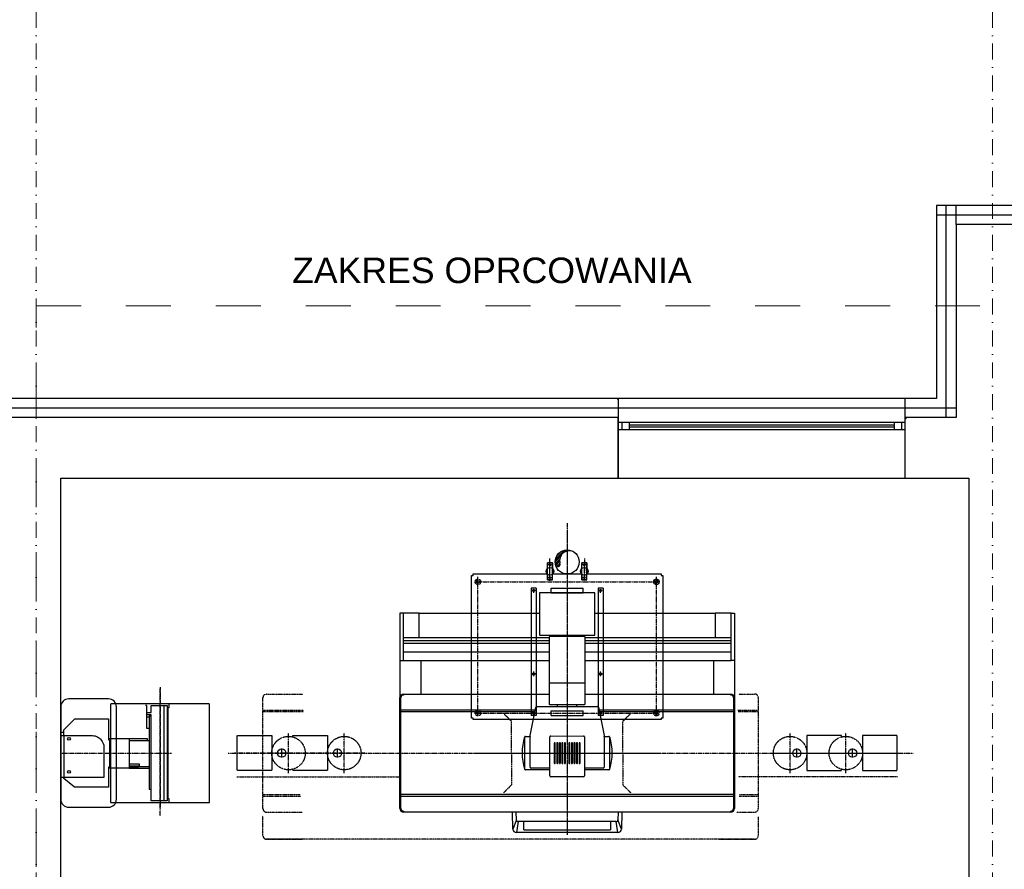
# Model space of a CAD drawing. Header units: millimetres. Extents: x -25785 to 64215, y 1802 to 45092.
# Tile 36 of 53: x 14887 to 21070, y 33071 to 38405. Entities that reach past the tile are written whole.
import ezdxf

# ---------------------------------------------------------------- set-up
doc = ezdxf.new("R2010")
doc.units = ezdxf.units.MM
doc.header["$MEASUREMENT"] = 0
for name, pattern in [('AXES', [2, 1.25, -0.25, 0.25, -0.25]), ('CACHE', [0.375, 0.25, -0.125]), ('CONTINU', [0]), ('DASHDOTX2', [2, 1, -0.5, 0, -0.5]), ('DASHED', [0.75, 0.5, -0.25]), ('DISCONTINU', [0.75, 0.5, -0.25]), ('DOT_CENTER', [2, 1.25, -0.25, 0.25, -0.25]), ('PHANTOM', [2.5, 1.25, -0.25, 0.25, -0.25, 0.25, -0.25]), ('Przerywana', [564.444447, 282.222223, -282.222223])]:
    doc.linetypes.add(name, pattern=pattern)
for name, color, linetype in [('0_35___________', 7, 'Continuous'), ('Cienka', 8, 'Continuous'), ('ENCOMBREMENT', 3, 'DISCONTINU'), ('LOC', 4, 'CONTINU'), ('PLAN', 7, 'CONTINU'), ('RESERV', 2, 'CONTINU'), ('RESERVATIONS', 2, 'Continuous'), ('Stolarka', 4, 'Continuous'), ('T-ELEVATRIC', 2, 'Continuous'), ('Ściany', 2, 'Continuous')]:
    doc.layers.add(name, color=color, linetype=linetype)
doc.layers.add('Osie', color=6, linetype='DASHDOTX2', lineweight=15)
doc.layers.add('TECHNOLOGIA', color=8, linetype='Continuous', lineweight=18)
doc.styles.add('FDBES', font='simplex.shx')
doc.linetypes.add('BATTING', pattern='A,0.0001,-0.1,[134,ltypeshp.shx,S=0.1,R=0,X=-0.1,Y=0],-0.2,[134,ltypeshp.shx,S=0.1,R=180,X=0.1,Y=0],-0.1', length=0.4001)

# ---------------------------------------------------------------- blocks, each defined once
blk = doc.blocks.new('*X9')
at = {"color": 0}
for p, q in [((25156, 12737), (25282, 12864)), ((25158, 12748), (25272, 12862)), ((25260, 12832), (25292, 12865)), ((25281, 12845), (25302, 12865)), ((25318, 12855), (25327, 12864)), ((25328, 12856), (25334, 12862)), ((25337, 12856), (25341, 12861)), ((25154, 12718), (25220, 12783)), ((25155, 12727), (25232, 12805)), ((25156, 12693), (25209, 12746)), ((25157, 12685), (25208, 12737)), ((25175, 12792), (25228, 12845)), ((25345, 12856), (25348, 12859)), ((25159, 12678), (25208, 12728)), ((25161, 12672), (25209, 12720)), ((25175, 12659), (25213, 12697)), ((25182, 12657), (25215, 12691)), ((25191, 12657), (25215, 12682))]:
    blk.add_line(p, q, dxfattribs=at)
blk = doc.blocks.new('A$C037368EF')
at = {"layer": 'RESERV', "color": 6}
blk.add_circle((75.5, 75.5), 75.5, dxfattribs=at)
at = {"layer": 'RESERV'}
for centre, radius, start, end in [((90.1, 83.4), 62, 68.21938, 194.88856), ((16.7, 60.8), 15, 195.62079, 26.82851)]:
    blk.add_arc(centre, radius, start, end, dxfattribs=at)
at = {"layer": 'RESERV', "color": 2, "xscale": 0.5, "yscale": 0.5, "zscale": 0.5}
blk.add_blockref('*X9', (-12576.8, -6282.1), dxfattribs=at)
blk = doc.blocks.new('A$C39C95289')
at = {"layer": 'RESERVATIONS', "color": 6, "linetype": 'Continuous'}
for p, q in [((-600, 10), (-600, 905)), ((-600, 905), (-590, 905)), ((-590, 905), (-590, 915)), ((-590, 915), (-123, 915)), ((-93, 915), (93, 915)), ((123, 915), (590, 915)), ((590, 915), (590, 905)), ((590, 905), (600, 905)), ((600, 905), (600, 10)), ((-590, 10), (-600, 10)), ((-590, 0), (-590, 10)), ((590, 0), (-590, 0)), ((600, 10), (590, 10)), ((590, 10), (590, 0))]:
    blk.add_line(p, q, dxfattribs=at)
blk = doc.blocks.new('PlaqueT90CE')
at = {"layer": 'RESERVATIONS', "color": 6, "linetype": 'AXES'}
for p, q in [((0, 1442.6), (0, -512.6)), ((-587.8, 0), (587.8, 0))]:
    blk.add_line(p, q, dxfattribs=at)
at = {"layer": 'RESERVATIONS', "color": 6, "linetype": 'Continuous'}
for p, q in [((-93, 1195), (-123, 1195)), ((-123, 1087), (-123, 1195)), ((-93, 1087), (-93, 1195)), ((93, 1087), (93, 1195)), ((123, 1195), (93, 1195)), ((123, 1087), (123, 1195)), ((-93, 1087), (-123, 1087)), ((123, 1087), (93, 1087))]:
    blk.add_line(p, q, dxfattribs=at)
at = {"layer": 'RESERVATIONS', "color": 2, "linetype": 'DOT_CENTER'}
for p, q in [((-96.1, 1181), (-120.3, 1181)), ((-113.4, 1181), (-102.6, 1181)), ((-108, 1081.6), (-108, 1222.3)), ((-108, 1088.6), (-108, 1186.4)), ((-108, 1175.6), (-108, 1186.4)), ((119.9, 1181), (95.7, 1181)), ((102.6, 1181), (113.4, 1181)), ((108, 1222.3), (108, 1081.6)), ((108, 1088.6), (108, 1186.4)), ((108, 1175.6), (108, 1186.4)), ((-95.9, 1101), (-120.3, 1101)), ((-113.4, 1101), (-102.6, 1101)), ((-108, 1095.6), (-108, 1106.4)), ((120.1, 1101), (95.7, 1101)), ((102.6, 1101), (113.4, 1101)), ((108, 1095.6), (108, 1106.4))]:
    blk.add_line(p, q, dxfattribs=at)
at = {"layer": 'RESERVATIONS', "color": 3, "linetype": 'AXES'}
for p, q in [((-578.5, 1075), (574.4, 1075)), ((-560, 236.6), (-560, 1107.3)), ((560, 236.6), (560, 1107.3)), ((-195.8, 1021), (-224.2, 1021)), ((-210, 1006.8), (-210, 1035.2)), ((224.2, 1021), (195.8, 1021)), ((210, 1006.8), (210, 1035.2)), ((-195.8, 497), (-224.2, 497)), ((-210, 482.8), (-210, 511.2)), ((224.2, 497), (195.8, 497)), ((210, 482.8), (210, 511.2)), ((-578.5, 251), (574.4, 251)), ((-195.8, 251), (-224.2, 251)), ((-210, 236.8), (-210, 265.2)), ((224.2, 251), (195.8, 251)), ((210, 236.8), (210, 265.2))]:
    blk.add_line(p, q, dxfattribs=at)
at = {"layer": 'RESERVATIONS', "color": 2}
for p, q in [((-195, 1036), (-225, 1036)), ((-225, 1036), (-225, 236)), ((-195, 1036), (-195, 236)), ((-100, 1006), (-100, 1036)), ((100, 1006), (100, 1036)), ((225, 1036), (195, 1036)), ((195, 1036), (195, 236)), ((225, 1036), (225, 236)), ((-100, 236), (-100, 266)), ((100, 236), (100, 266)), ((-195, 236), (-225, 236)), ((225, 236), (195, 236))]:
    blk.add_line(p, q, dxfattribs=at)
at = {"layer": 'RESERVATIONS'}
for p, q in [((-100, 1036), (100, 1036)), ((-100, 1036), (100, 1036)), ((-100, 1006), (100, 1006)), ((-100, 1006), (100, 1006)), ((-100, 266), (100, 266)), ((-100, 236), (100, 236))]:
    blk.add_line(p, q, dxfattribs=at)
at = {"layer": 'RESERVATIONS', "color": 2, "linetype": 'Continuous'}
for centre, radius in [((-108, 1181), 4.5), ((108, 1181), 4.5), ((-108, 1101), 4.5), ((108, 1101), 4.5), ((-210, 1021), 6.8), ((210, 1021), 6.8), ((-210, 497), 6.8), ((210, 497), 6.8), ((-210, 251), 6.8), ((210, 251), 6.8)]:
    blk.add_circle(centre, radius, dxfattribs=at)
at = {"layer": 'RESERVATIONS', "color": 6, "linetype": 'DASHED'}
for centre, radius in [((-560, 1075), 17.5), ((-560, 1075), 9.5), ((560, 1075), 17.5), ((560, 1075), 9.5), ((-560, 251), 17.5), ((-560, 251), 9.5), ((560, 251), 17.5), ((560, 251), 9.5)]:
    blk.add_circle(centre, radius, dxfattribs=at)
at = {"layer": 'RESERVATIONS'}
for name, p in [('A$C037368EF', (-75.5, 1124.5)), ('A$C39C95289', (0, 210))]:
    blk.add_blockref(name, p, dxfattribs=at)
blk = doc.blocks.new('Table ELEVATRICE T90CE')
at = {"layer": 'PLAN', "color": 6, "linetype": 'AXES'}
for p, q in [((0, 1380), (0, -512.6)), ((-2128.6, 0), (2173.4, 0))]:
    blk.add_line(p, q, dxfattribs=at)
at = {"layer": 'PLAN', "color": 4}
for p, q in [((-173, 1006), (-173, 741)), ((173, 1006), (-173, 1006)), ((173, 741), (173, 1006)), ((-173, 741), (-60, 741)), ((-114, 726.5), (-114, 435.5)), ((108, 732.5), (-108, 732.5)), ((60, 741), (173, 741)), ((114, 435.5), (114, 726.5)), ((-114, 435.5), (-114, 311.5)), ((114, 311.5), (114, 435.5)), ((-231.6, 110), (-196.9, 288.1)), ((-191.1, 293), (0, 293)), ((-108, 305.5), (108, 305.5)), ((0, 293), (191.1, 293)), ((196.9, 288.1), (231.6, 110)), ((-261.4, 105), (-237.5, 105)), ((-232.6, 104.9), (-232.5, 105)), ((-232.4, 105.6), (-231.6, 110)), ((-231.6, 109.9), (-231.6, 110)), ((-108, -101), (-108, 101.2)), ((-102.1, 107.2), (0, 109)), ((0, 109), (102.1, 107.2)), ((108, 101.2), (108, -101)), ((231.6, 110), (232.4, 105.6)), ((231.6, 110), (231.6, 109.9)), ((232.5, 105), (232.6, 104.9)), ((237.5, 105), (261.4, 105)), ((-114, -105), (-261.4, -105)), ((-108, -111), (-108, -101)), ((-108, -142.2), (-108, -111)), ((108, -101), (108, -111)), ((108, -111), (108, -142.2)), ((261.4, -105), (114, -105)), ((0, -150), (-102.1, -148.2)), ((102.1, -148.2), (0, -150))]:
    blk.add_line(p, q, dxfattribs=at)
at = {"layer": 'PLAN', "color": 4, "linetype": 'Continuous'}
for p, q in [((-1030, 878), (-1050, 878)), ((-1050, 878), (-1050, 581)), ((-930, 878), (-1030, 878)), ((-930, 878), (-173, 878)), ((173, 878), (930, 878)), ((1030, 878), (930, 878)), ((1030, 878), (1050, 878)), ((1050, 878), (1050, 581)), ((-1050, 581), (-1050, 348.5)), ((1050, 581), (1050, 348.5)), ((-1050, -348.5), (-1050, 348.5)), ((-1028, 370.5), (-114, 370.5)), ((114, 370.5), (1028, 370.5)), ((1050, 348.5), (1050, -348.5)), ((1028, -370.5), (-1028, -370.5)), ((-340.5, -477.2), (-342.4, -370.5)), ((342.4, -370.5), (340.5, -477.2)), ((0, -498.8), (-318.5, -498.8)), ((318.5, -498.8), (0, -498.8))]:
    blk.add_line(p, q, dxfattribs=at)
at = {"layer": 'PLAN', "color": 2, "linetype": 'Continuous'}
for p, q in [((-1030, 878), (-1030, 725)), ((-930, 725), (-930, 878)), ((930, 878), (930, 725)), ((1030, 725), (1030, 878)), ((-1030, 725), (-114, 725)), ((-1030, 725), (-1030, 705)), ((-114, 705), (-1030, 705)), ((-1030, 705), (-1030, 690)), ((-1030, 690), (-114, 690)), ((-1030, 690), (-1030, 581)), ((114, 725), (1030, 725)), ((1030, 705), (114, 705)), ((114, 690), (1030, 690)), ((1030, 690), (1030, 725)), ((1030, 581), (1030, 690)), ((-1030, 636), (-114, 636)), ((114, 636), (1030, 636)), ((-1050, 581), (-1030, 581)), ((-1030, 581), (-114, 581)), ((-918, 581), (-918, 370.5)), ((114, 581), (1030, 581)), ((918, 581), (918, 370.5)), ((1050, 581), (1030, 581)), ((-200.4, 270.5), (-1044, 270.5)), ((1044, 270.5), (200.4, 270.5)), ((-1044, -270.5), (1044, -270.5)), ((-319, -418.7), (-319.8, -370.5)), ((319.8, -370.5), (319, -418.7)), ((-271.5, -430.5), (-307, -430.5)), ((307, -430.5), (-271.5, -430.5))]:
    blk.add_line(p, q, dxfattribs=at)
at = {"layer": 'PLAN', "color": 2}
for p, q in [((-60, 741), (60, 741)), ((-60, 741), (-60, 732.5)), ((60, 741), (60, 732.5)), ((-108, 441.5), (108, 441.5)), ((-265.7, -103.1), (-265.7, 103.1)), ((-232.5, -89), (-232.5, 104.4)), ((232.5, 104.4), (232.5, -89)), ((265.7, 103.1), (265.7, -103.1)), ((-114, -95), (-226.5, -95)), ((226.5, -95), (114, -95))]:
    blk.add_line(p, q, dxfattribs=at)
at = {"layer": 'PLAN', "color": 2, "linetype": 'DASHED'}
for p, q in [((-1910, -348.5), (-1910, 348.5)), ((-1888, 370.5), (-1659.5, 370.5)), ((1078.4, 370.5), (1178, 370.5)), ((1200, 348.5), (1200, -348.5)), ((-1910, 270.5), (-1655.1, 270.5)), ((-1910, 260.5), (-1655.6, 260.5)), ((1072.6, 270.5), (1200, 270.5)), ((1073.2, 260.5), (1200, 260.5)), ((-1910, -260.5), (-1674.2, -260.5)), ((-1910, -270.5), (-1672.6, -270.5)), ((1081, -270.5), (1200, -270.5)), ((1082.1, -260.5), (1200, -260.5)), ((-1888, -370.5), (-1663.7, -370.5)), ((1065.9, -370.5), (1178, -370.5)), ((-1910, -518.5), (-1910, -394.4)), ((1200, -401), (1200, -518.5)), ((1178, -540.5), (-1888, -540.5)), ((-1888, -540.5), (-1663.7, -540.5)), ((953.7, -540.5), (1178, -540.5))]:
    blk.add_line(p, q, dxfattribs=at)
at = {"layer": 'PLAN', "color": 3, "linetype": 'Continuous'}
for p, q in [((-1044, -348.5), (-1044, 348.5)), ((-1028, 370.5), (-1028, 364.5)), ((1028, 364.5), (1028, 370.5)), ((1044, 348.5), (1044, -348.5)), ((-1044, 260.5), (-202.3, 260.5)), ((202.3, 260.5), (1044, 260.5)), ((-81.5, 61.5), (-81.5, -61.5)), ((-74.5, -61.5), (-74.5, 61.5)), ((-65.5, 61.5), (-65.5, -61.5)), ((-58.5, -61.5), (-58.5, 61.5)), ((-49.5, 61.5), (-49.5, -61.5)), ((-42.5, -61.5), (-42.5, 61.5)), ((-33.5, 61.5), (-33.5, -61.5)), ((-26.5, -61.5), (-26.5, 61.5)), ((-17.5, 61.5), (-17.5, -61.5)), ((-10.5, -61.5), (-10.5, 61.5)), ((10.5, 61.5), (10.5, -61.5)), ((17.5, -61.5), (17.5, 61.5)), ((26.5, 61.5), (26.5, -61.5)), ((33.5, -61.5), (33.5, 61.5)), ((42.5, 61.5), (42.5, -61.5)), ((49.5, -61.5), (49.5, 61.5)), ((58.5, 61.5), (58.5, -61.5)), ((65.5, -61.5), (65.5, 61.5)), ((74.5, 61.5), (74.5, -61.5)), ((81.5, -61.5), (81.5, 61.5)), ((1044, -260.5), (-1044, -260.5)), ((-1028, -364.5), (-1028, -370.5)), ((1028, -370.5), (1028, -364.5)), ((-319, -418.7), (-340.5, -477.2)), ((-307, -430.5), (-318.5, -498.8)), ((-271.5, -481.2), (-271.5, -430.5)), ((271.5, -430.5), (271.5, -481.2)), ((318.5, -498.8), (307, -430.5)), ((340.5, -477.2), (319, -418.7)), ((-271.5, -481.2), (0, -481.2)), ((0, -481.2), (271.5, -481.2))]:
    blk.add_line(p, q, dxfattribs=at)
at = {"layer": 'PLAN', "color": 6, "linetype": 'PHANTOM'}
for p, q in [((-400, 250), (-350, 200)), ((350, 200), (400, 250)), ((-350, 0), (-350, 200)), ((350, 0), (350, 200)), ((-350, 0), (-350, -200)), ((350, 0), (350, -200)), ((-350, -200), (-400, -250)), ((350, -200), (400, -250))]:
    blk.add_line(p, q, dxfattribs=at)
at = {"layer": 'PLAN', "color": 7, "linetype": 'Continuous'}
for p, q in [((-60, 293), (-60, 305.5)), ((60, 293), (60, 305.5))]:
    blk.add_line(p, q, dxfattribs=at)
at = {"layer": 'PLAN', "color": 3, "linetype": 'AXES'}
for p, q in [((-1749.7, -125.3), (-1749.7, 125.3)), ((-1399.7, -125.3), (-1399.7, 125.3)), ((1399.7, -125.3), (1399.7, 125.3)), ((1749.7, -125.3), (1749.7, 125.3)), ((-1265.4, 0), (-2087.9, 0)), ((1276.3, 0), (2108, 0))]:
    blk.add_line(p, q, dxfattribs=at)
at = {"layer": 'PLAN', "color": 2, "linetype": 'CACHE'}
for p, q in [((-1722, 101.3), (-1722, 110)), ((-1722, 110), (-1505, 110)), ((-1505, 110), (-1505, -110)), ((1722, 110), (1505, 110)), ((1505, 110), (1505, -110)), ((1722, 101.3), (1722, 110)), ((-1722, -110), (-1722, -101.3)), ((-1505, -110), (-1722, -110)), ((1505, -110), (1722, -110)), ((1722, -110), (1722, -101.3))]:
    blk.add_line(p, q, dxfattribs=at)
at = {"layer": 'PLAN', "color": 3}
for p, q in [((-1792, -28.3), (-1792, 28.3)), ((-1442, -28.3), (-1442, 28.3)), ((1442, -28.3), (1442, 28.3)), ((1792, -28.3), (1792, 28.3))]:
    blk.add_line(p, q, dxfattribs=at)
at = {"layer": 'PLAN', "color": 6, "linetype": 'DISCONTINU'}
for p, q in [((-2075, -150), (-1050, -150)), ((2075, -150), (1075, -150))]:
    blk.add_line(p, q, dxfattribs=at)
at = {"layer": 'PLAN', "color": 4}
for points in [[(-600, 878), (-600, 1115), (-590, 1115), (-590, 1125), (-123, 1125), (-123, 1195), (-93, 1195), (-93, 1125), (93, 1125), (93, 1195), (123, 1195), (123, 1125), (590, 1125), (590, 1115), (600, 1115), (600, 878)], [(-123, 1125), (-123, 1087), (-93, 1087), (-93, 1125)], [(93, 1125), (93, 1087), (123, 1087), (123, 1125)]]:
    blk.add_lwpolyline(points, dxfattribs=at)
at = {"layer": 'PLAN', "color": 2, "linetype": 'CACHE'}
for points in [[(-1855, -110), (-2072, -110), (-2072, 110), (-1855, 110)], [(1855, -110), (2072, -110), (2072, 110), (1855, 110)]]:
    blk.add_lwpolyline(points, close=True, dxfattribs=at)
at = {"layer": 'PLAN', "color": 7, "linetype": 'Continuous'}
for centre in [(-108, 1141), (108, 1141)]:
    blk.add_circle(centre, 24, dxfattribs=at)
at = {"layer": 'PLAN', "color": 2, "linetype": 'CACHE'}
for centre in [(-1749.7, 0), (-1399.7, 0), (1399.7, 0), (1749.7, 0)]:
    blk.add_circle(centre, 105, dxfattribs=at)
at = {"layer": 'PLAN', "color": 3}
for centre in [(-1792, 0), (-1442, 0), (1442, 0), (1792, 0)]:
    blk.add_circle(centre, 25.9, dxfattribs=at)
at = {"layer": 'PLAN', "color": 4}
for centre, radius, start, end in [((-108, 726.5), 6, 90, 180), ((108, 726.5), 6, 0, 90), ((-108, 435.5), 6, 90, 180), ((108, 435.5), 6, 0, 90), ((-108, 311.5), 6, 180, 270), ((108, 311.5), 6, 270, 0), ((-191.1, 287), 6, 90, 169), ((191.1, 287), 6, 11, 90), ((45, 0), 328, 162.09417, 197.90583), ((-261.4, 99), 6, 136.27663, 162.09417), ((-261.4, 99), 6, 90, 136.27663), ((-237.5, 111), 6, 270, 349), ((-226.5, 104.4), 6, 169, 180), ((-102, 101.2), 6, 91, 180), ((102, 101.2), 6, 0, 89), ((237.5, 111), 6, 191, 270), ((226.5, 104.4), 6, 0, 11), ((261.4, 99), 6, 43.72337, 90), ((261.4, 99), 6, 17.90583, 43.72337), ((-45, 0), 328, 342.09417, 17.90583), ((-261.4, -99), 6, 197.90583, 223.72337), ((-261.4, -99), 6, 223.72337, 270), ((-114, -111), 6, 0, 90), ((114, -111), 6, 90, 180), ((261.4, -99), 6, 270, 316.27663), ((261.4, -99), 6, 316.27663, 342.09417), ((-102, -142.2), 6, 180, 269), ((102, -142.2), 6, 271, 0)]:
    blk.add_arc(centre, radius, start, end, dxfattribs=at)
at = {"layer": 'PLAN', "color": 2, "linetype": 'DASHED'}
for centre, start, end in [((-1888, 348.5), 90, 180), ((1178, 348.5), 0, 90), ((-1888, -348.5), 180, 270), ((1178, -348.5), 270, 0), ((-1888, -518.5), 180, 270), ((1178, -518.5), 270, 0)]:
    blk.add_arc(centre, 22, start, end, dxfattribs=at)
at = {"layer": 'PLAN', "color": 4, "linetype": 'Continuous'}
for centre, start, end in [((-1028, 348.5), 90, 180), ((1028, 348.5), 0, 90), ((-1028, -348.5), 180, 270), ((1028, -348.5), 270, 0), ((-318.5, -476.8), 181, 270), ((318.5, -476.8), 270, 359)]:
    blk.add_arc(centre, 22, start, end, dxfattribs=at)
at = {"layer": 'PLAN', "color": 3, "linetype": 'Continuous'}
for centre, radius, start, end in [((-1028, 348.5), 16, 90, 180), ((1028, 348.5), 16, 0, 90), ((-78, 61.5), 3.5, 0, 180), ((-62, 61.5), 3.5, 0, 180), ((-46, 61.5), 3.5, 0, 180), ((-30, 61.5), 3.5, 0, 180), ((-14, 61.5), 3.5, 0, 180), ((14, 61.5), 3.5, 0, 180), ((30, 61.5), 3.5, 0, 180), ((46, 61.5), 3.5, 0, 180), ((62, 61.5), 3.5, 0, 180), ((78, 61.5), 3.5, 0, 180), ((-78, -61.5), 3.5, 180, 0), ((-62, -61.5), 3.5, 180, 0), ((-46, -61.5), 3.5, 180, 0), ((-30, -61.5), 3.5, 180, 0), ((-14, -61.5), 3.5, 180, 0), ((14, -61.5), 3.5, 180, 0), ((30, -61.5), 3.5, 180, 0), ((46, -61.5), 3.5, 180, 0), ((62, -61.5), 3.5, 180, 0), ((78, -61.5), 3.5, 180, 0), ((-1028, -348.5), 16, 180, 270), ((1028, -348.5), 16, 270, 0)]:
    blk.add_arc(centre, radius, start, end, dxfattribs=at)
at = {"layer": 'PLAN', "color": 2}
for centre, start, end in [((-226.5, -89), 180, 270), ((-114, -101), 0, 90), ((226.5, -89), 270, 0)]:
    blk.add_arc(centre, 6, start, end, dxfattribs=at)
at = {"layer": 'PLAN'}
blk.add_arc((114, -101), 6, 90, 180, dxfattribs=at)
at = {"layer": 'PLAN', "color": 2, "linetype": 'Continuous'}
for centre, start, end in [((-307, -418.5), 181, 270), ((307, -418.5), 270, 359)]:
    blk.add_arc(centre, 12, start, end, dxfattribs=at)
at = {"layer": 'RESERVATIONS'}
blk.add_blockref('PlaqueT90CE', (0, 0), dxfattribs=at)
blk = doc.blocks.new('A$C07BB6E94')
at = {"layer": 'ENCOMBREMENT'}
blk.add_line((0, 81.2), (0, 707.1), dxfattribs=at)
at = {"layer": 'PLAN', "color": 3, "linetype": 'AXES'}
for p, q in [((623.3, 808.2), (623.3, 46.5)), ((623.3, 0), (623.3, 803.9)), ((0, 394.8), (696.4, 394.8))]:
    blk.add_line(p, q, dxfattribs=at)
at = {"layer": 'PLAN', "color": 6, "linetype": 'Continuous'}
for p, q in [((646.7, 694.6), (646.7, 94.8)), ((541.6, 623.5), (556.2, 623.5)), ((19.2, 524.8), (0, 524.8)), ((430.1, 474.5), (487.2, 474.5)), ((487.2, 474.5), (556.2, 474.5)), ((556.2, 307.6), (488.5, 307.6))]:
    blk.add_line(p, q, dxfattribs=at)
at = {"layer": 'PLAN', "color": 6}
for p, q in [((556.2, 628.8), (567.6, 628.8)), ((430.1, 487), (487.2, 487)), ((487.2, 487), (541.8, 487)), ((541.8, 487), (541.8, 474.5)), ((430.1, 326.6), (488.2, 326.6)), ((430.1, 315.3), (492.2, 315.3)), ((488.2, 326.6), (492.2, 326.6)), ((492.2, 326.6), (492.2, 307.6)), ((430.1, 307.6), (488.5, 307.6)), ((430.1, 299.3), (488.5, 299.3)), ((488.5, 299.3), (556.2, 299.3))]:
    blk.add_line(p, q, dxfattribs=at)
at = {"layer": 'PLAN', "color": 2, "linetype": 'CACHE'}
blk.add_line((19.2, 504.7), (19.2, 243.1), dxfattribs=at)
blk.add_lwpolyline([(313.3, 84.8), (933.3, 84.8), (933.3, 704.8), (313.3, 704.8)], close=True, dxfattribs=at)
at = {"layer": 'PLAN', "color": 6, "linetype": 'Continuous'}
for points in [[(556.4, 549.4), (541.6, 549.4), (541.6, 648.7), (541.6, 694.6), (532, 694.6)], [(669.2, 694.6), (669.2, 94.8), (567.6, 94.8), (567.6, 635.1), (541.6, 635.1), (541.6, 649.2), (567.6, 649.2), (567.6, 694.6), (669.2, 694.6)], [(556.2, 628.8), (556.2, 167.8), (568, 167.8)], [(269.9, 443.7), (269.9, 242.4), (0, 242.4), (0, 504.6), (199.8, 504.6), (208.7, 503.7), (216, 502.2), (223.9, 499.8), (230.4, 497), (237.2, 493), (244, 487.8), (249.7, 482.2), (255.6, 474.9), (260.1, 467.5), (264.2, 459.3), (267.7, 450.4), (269.9, 443.7)], [(300.5, 487), (430.1, 487), (430.1, 299.3), (300.1, 299.3)]]:
    blk.add_lwpolyline(points, dxfattribs=at)
at = {"layer": 'PLAN', "color": 4}
blk.add_lwpolyline([(659.5, 706.8), (678.8, 706.8), (678.8, 678.8), (672.8, 678.8), (672.8, 110.8), (678.8, 110.8), (678.8, 82.8), (659.5, 82.8)], dxfattribs=at)
at = {"layer": 'PLAN', "color": 4, "linetype": 'Continuous'}
blk.add_lwpolyline([(19, 505), (19, 540.8), (88, 610.7), (300.3, 610.7), (300.3, 477.4), (306, 477.4), (306, 305.5), (300.1, 305.5), (300.1, 180.5), (85.9, 180.5), (19, 234.8), (19, 242.4)], dxfattribs=at)
at = {"layer": 'PLAN', "color": 6, "linetype": 'Continuous'}
for centre in [(51.9, 484.4), (51.9, 276.5)]:
    blk.add_circle(centre, 8.4, dxfattribs=at)
at = {"layer": 'RESERVATIONS'}
for p, q in [((0, 684.8), (0, 104.8)), ((300, 734.8), (50, 734.8)), ((350, 104.8), (350, 684.8)), ((50, 54.8), (300, 54.8))]:
    blk.add_line(p, q, dxfattribs=at)
at = {"layer": 'RESERVATIONS', "color": 3, "linetype": 'AXES'}
blk.add_line((0, 394.8), (696.4, 394.8), dxfattribs=at)
at = {"layer": 'RESERVATIONS'}
for centre, start, end in [((50, 684.8), 90, 180), ((300, 684.8), 0, 90), ((50, 104.8), 180, 270), ((300, 104.8), 270, 0)]:
    blk.add_arc(centre, 50, start, end, dxfattribs=at)

msp = doc.modelspace()

# ---------------------------------------------------------------- linework, layer by layer
at = {"layer": '0_35___________'}
msp.add_lwpolyline([(15145.05011, 29485.99101), (15145.05011, 30985.56975), (16652.13522, 30985.56975), (16652.13522, 31108.33331), (15145.05011, 31108.33331), (15145.05011, 35526.94196), (20847.34513, 35526.94196), (20847.34513, 31620.57477), (18595.22959, 30730.58781), (18595.22959, 29456.35625), (16638.69974, 29456.35625), (16638.69974, 29485.99101), (15145.05011, 29485.99101)], dxfattribs=at)
at = {"layer": 'Cienka', "linetype": 'BATTING', "ltscale": 150}
for p, q in [((20705.50813, 35907.90624), (20705.50813, 37237.18279)), ((21647.42056, 37177.91327), (20644.12635, 37177.91327)), ((9264.94654, 35967.17575), (20766.88992, 35967.17575))]:
    msp.add_line(p, q, dxfattribs=at)
at = {"layer": 'Cienka'}
msp.add_line((20766.88992, 37118.64376), (20766.88992, 37237.18279), dxfattribs=at)
at = {"layer": 'Cienka', "linetype": 'Continuous', "flags": 128}
for points in [[(21647.42056, 37237.18279), (20644.12635, 37237.18279)], [(20644.12635, 37237.18279), (20644.12635, 36026.44527)], [(17545.33945, 36026.44527), (14446.55255, 36026.44527)], [(18645.98699, 36026.44527), (17545.33945, 36026.44527)], [(20644.12635, 36026.44527), (20445.19515, 36026.44527)]]:
    msp.add_lwpolyline(points, dxfattribs=at)
at = {"layer": 'Osie', "ltscale": 100}
for p, q in [((14990.29116, 41255.70129), (14990.29116, 5830.07652)), ((20995.51893, 41255.70129), (20995.51893, 15638.42236))]:
    msp.add_line(p, q, dxfattribs=at)
at = {"layer": 'Stolarka', "linetype": 'Continuous', "flags": 128}
for points in [[(18645.98699, 36017.99621), (18641.76246, 36026.44527)], [(18645.98699, 36026.44527), (18645.98699, 35526.94196)], [(20445.19515, 36026.44527), (18645.98699, 36026.44527)], [(20445.19515, 36026.44527), (20445.19515, 35526.94196)], [(18645.98699, 35526.94196), (18645.98699, 35907.90624)], [(18645.98699, 35878.27148), (20445.19515, 35878.27148)], [(18667.17269, 35878.27148), (18667.17269, 35831.7386)], [(18713.76862, 35878.27148), (18713.76862, 35831.7386)], [(18713.76862, 35861.37336), (20377.41352, 35861.37336)], [(20377.41352, 35878.27148), (20377.41352, 35831.7386)], [(20424.00945, 35878.27148), (20424.00945, 35831.7386)], [(20445.19515, 35895.23265), (20457.86874, 35907.90624)], [(20445.19515, 35907.90624), (20445.19515, 35526.94196)], [(18645.98699, 35831.7386), (20445.19515, 35831.7386)], [(18713.76862, 35848.63672), (20377.41352, 35848.63672)], [(18645.98699, 35526.94196), (20445.19515, 35526.94196)], [(20449.41968, 35526.94196), (20445.19515, 35531.16649)]]:
    msp.add_lwpolyline(points, dxfattribs=at)
at = {"layer": 'TECHNOLOGIA', "color": 10, "linetype": 'Przerywana'}
msp.add_lwpolyline([(14990.29116, 36608.58743), (21143.69272, 36608.58743), (21143.69272, 28006.48021), (14990.29116, 28006.48021)], close=True, dxfattribs=at)
at = {"layer": 'Ściany', "linetype": 'Continuous', "flags": 128}
for points in [[(21647.42056, 37118.64376), (20766.88992, 37118.64376)], [(20766.88992, 37118.64376), (20766.88992, 35907.90624)], [(17545.33945, 35907.90624), (14446.55255, 35907.90624)], [(18645.98699, 35907.90624), (17545.33945, 35907.90624)], [(20766.88992, 35907.90624), (20445.19515, 35907.90624)], [(15145.05011, 29485.99101), (15145.05011, 35526.94196)], [(15145.05011, 35526.94196), (17545.33945, 35526.94196)], [(17545.33945, 35526.94196), (18645.98699, 35526.94196)], [(20445.19515, 35526.94196), (20847.34513, 35526.94196)], [(20847.34513, 35526.94196), (20847.34513, 31306.25876)]]:
    msp.add_lwpolyline(points, dxfattribs=at)

# ---------------------------------------------------------------- block references
at = {"layer": 'LOC', "rotation": 360}
msp.add_blockref('A$C07BB6E94', (15145.05009, 33405.63333), dxfattribs=at)
at = {"layer": 'T-ELEVATRIC', "rotation": 360}
msp.add_blockref('Table ELEVATRICE T90CE', (18324.84741, 33800.46272), dxfattribs=at)

# ---------------------------------------------------------------- texts
at = {"color": 60, "insert": (17852.32818, 36830.103), "char_height": 160, "attachment_point": 5, "rotation": 359.999999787, "style": 'FDBES'}
msp.add_mtext('{\\fArial|b0|i0|c238|p34;\\C2;ZAKRES OPRCOWANIA}', dxfattribs=at)

doc.saveas('drawing.dxf')
